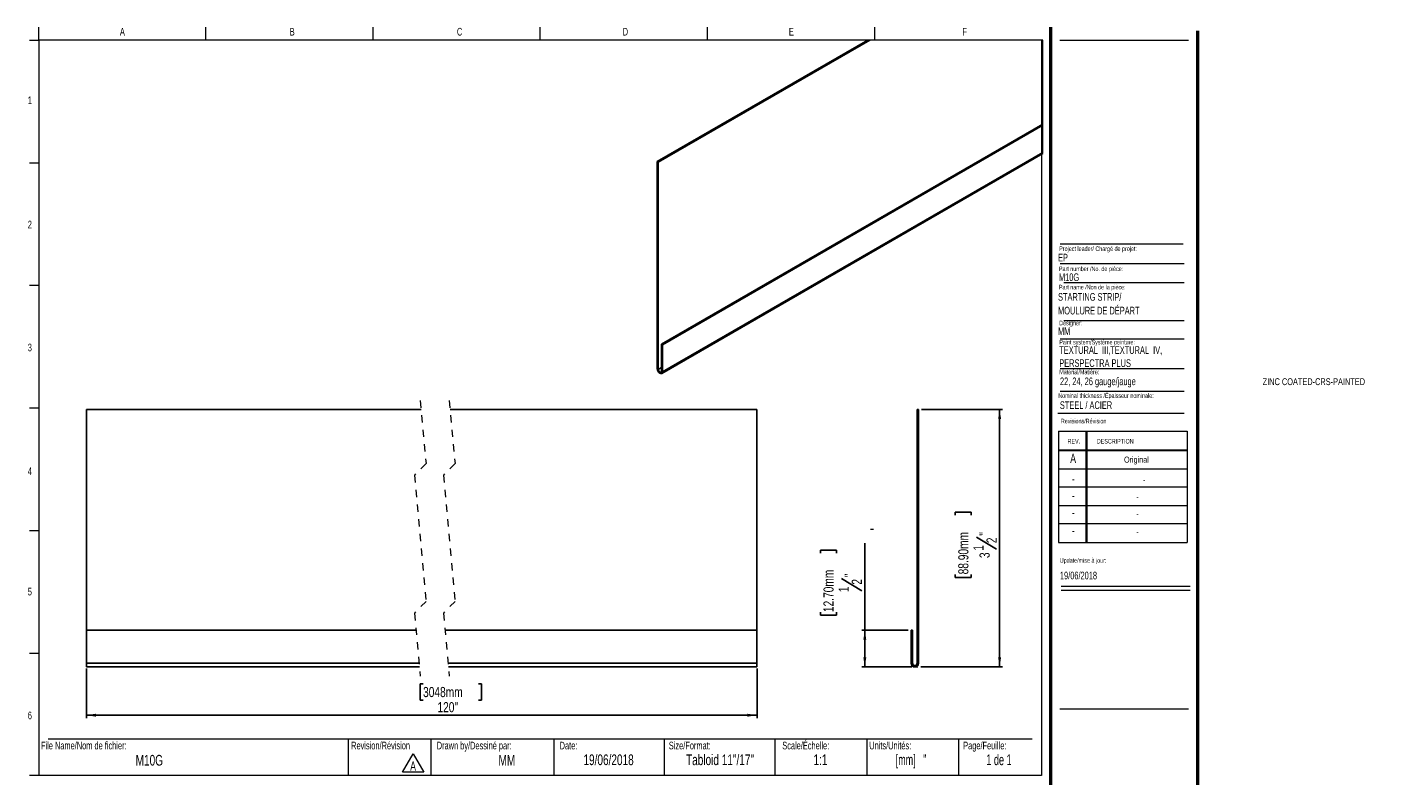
# Model space of a CAD drawing. Header units: inches. Extents: x 0.5 to 18.9, y 0.4 to 10.7.
import ezdxf

# ---------------------------------------------------------------- set-up
doc = ezdxf.new("R2010")
doc.units = ezdxf.units.IN
doc.header["$MEASUREMENT"] = 0
doc.linetypes.add('HIDDEN', pattern=[0.075, 0.05, -0.025])
doc.layers.add('FORMAT', color=7, linetype='Continuous')
doc.styles.add('SLDTEXTSTYLE0', font='TXT', dxfattribs={"width": 0.7})
doc.styles.add('SLDTEXTSTYLE1', font='TXT', dxfattribs={"width": 0.633333})
doc.styles.add('SLDTEXTSTYLE2', font='TXT', dxfattribs={"width": 0.625})
doc.styles.add('SLDTEXTSTYLE3', font='TXT', dxfattribs={"width": 0.75})
doc.dimstyles.new('SLDDIMSTYLE0', dxfattribs={"dimtxt": 0.137795, "dimasz": 0.13, "dimexe": 0, "dimexo": 0.0625, "dimgap": 0.034449, "dimtad": 1, "dimdec": 6, "dimrnd": 1e-09, "dimzin": 12, "dimdsep": 46, "dimlunit": 5, "dimtxsty": 'SLDTEXTSTYLE3', "dimsah": 1, "dimcen": 0.09, "dimadec": 0, "dimazin": 3, "dimtfac": 1, "dimtdec": 1, "dimtofl": 0, "dimtmove": 0, "dimatfit": 3, "dimfxl": 1, "dimfrac": 2, "dimtolj": 1, "dimtzin": 12, "dimarcsym": 0})
doc.dimstyles.new('SLDDIMSTYLE1', dxfattribs={"dimtxt": 0.137795, "dimasz": 0.13, "dimexe": 0, "dimexo": 0.0625, "dimgap": 0.034449, "dimtad": 1, "dimdec": 1, "dimrnd": 1e-09, "dimzin": 12, "dimdsep": 46, "dimlunit": 5, "dimtxsty": 'SLDTEXTSTYLE3', "dimsah": 1, "dimcen": 0.09, "dimadec": 0, "dimazin": 3, "dimtfac": 1, "dimtdec": 1, "dimtofl": 0, "dimtmove": 0, "dimatfit": 3, "dimfxl": 1, "dimfrac": 2, "dimtolj": 1, "dimtzin": 12, "dimarcsym": 0})

# ---------------------------------------------------------------- blocks, each defined once
blk = doc.blocks.new('SW_NOTE_0')
at = {"color": 0, "linetype": 'Continuous', "lineweight": 0}
for p, q in [((-0.096, 0.015), (0.049, 0.266)), ((0.049, 0.266), (0.194, 0.015)), ((0.194, 0.015), (-0.096, 0.015))]:
    blk.add_line(p, q, dxfattribs=at)
at = {"color": 0, "linetype": 'Continuous', "lineweight": 0, "insert": (0.049, 0.161), "char_height": 0.125, "attachment_point": 2, "style": 'SLDTEXTSTYLE0'}
blk.add_mtext('A', dxfattribs=at)
blk = doc.blocks.new('SW_NOTE_1')
at = {"layer": 'FORMAT', "color": 0, "char_height": 0.10417, "attachment_point": 1, "style": 'SLDTEXTSTYLE0'}
for s, insert in [('TEXTURAL  III,TEXTURAL  IV,', (0, 0.134)), ('PERSPECTRA PLUS', (0, -0.044))]:
    blk.add_mtext(s, dxfattribs=dict(at, insert=insert))
blk = doc.blocks.new('_D')
at = {"layer": 'FORMAT'}
for p, q in [((12.62, 5.495), (13.722, 5.495)), ((13.683, 5.495), (13.683, 1.995)), ((13.08, 4.057), (13.08, 4.099)), ((13.08, 4.099), (13.298, 4.099)), ((13.298, 4.099), (13.298, 4.057)), ((13.367, 3.761), (13.642, 3.596)), ((13.08, 3.254), (13.08, 3.212)), ((13.08, 3.212), (13.298, 3.212)), ((13.298, 3.212), (13.298, 3.254)), ((12.611, 1.995), (13.722, 1.995))]:
    blk.add_line(p, q, dxfattribs=at)
for points in [[(13.683, 5.495), (13.663, 5.365), (13.703, 5.365)], [(13.683, 1.995), (13.703, 2.125), (13.663, 2.125)]]:
    blk.add_solid(points, dxfattribs=at)
at = {"layer": 'FORMAT', "attachment_point": 1, "rotation": 90, "style": 'SLDTEXTSTYLE3'}
for s, insert, char_height in [('88.90mm', (13.121, 3.254), 0.1378), ('"', (13.408, 3.78), 0.138), ('2', (13.505, 3.678), 0.138), ('1', (13.327, 3.576), 0.138), ('3', (13.41, 3.475), 0.138)]:
    blk.add_mtext(s, dxfattribs=dict(at, insert=insert, char_height=char_height))
blk = doc.blocks.new('_D_1')
at = {"layer": 'FORMAT'}
for p, q in [((11.247, 3.543), (11.247, 3.585)), ((11.247, 3.585), (11.466, 3.585)), ((11.466, 3.585), (11.466, 3.543)), ((11.851, 2.495), (11.851, 3.678)), ((11.535, 3.196), (11.81, 3.031)), ((11.247, 2.741), (11.247, 2.699)), ((11.247, 2.699), (11.466, 2.699)), ((11.466, 2.699), (11.466, 2.741)), ((12.441, 2.495), (11.811, 2.495)), ((11.851, 2.495), (11.851, 1.995)), ((12.491, 1.995), (11.811, 1.995))]:
    blk.add_line(p, q, dxfattribs=at)
for points in [[(11.851, 2.495), (11.831, 2.365), (11.871, 2.365)], [(11.851, 1.995), (11.871, 2.125), (11.831, 2.125)]]:
    blk.add_solid(points, dxfattribs=at)
at = {"layer": 'FORMAT', "attachment_point": 1, "rotation": 90, "style": 'SLDTEXTSTYLE3'}
for s, insert, char_height in [('12.70mm', (11.289, 2.741), 0.1378), ('"', (11.575, 3.216), 0.138), ('2', (11.673, 3.114), 0.138), ('1', (11.495, 3.012), 0.138)]:
    blk.add_mtext(s, dxfattribs=dict(at, insert=insert, char_height=char_height))
blk = doc.blocks.new('_D_2')
at = {"layer": 'FORMAT'}
for p, q in [((1.272, 1.975), (1.272, 1.3)), ((10.386, 1.975), (10.386, 1.3)), ((5.848, 1.764), (5.806, 1.764)), ((5.806, 1.764), (5.806, 1.545)), ((6.6, 1.764), (6.642, 1.764)), ((6.642, 1.764), (6.642, 1.545)), ((5.806, 1.545), (5.848, 1.545)), ((6.642, 1.545), (6.6, 1.545)), ((1.272, 1.339), (10.386, 1.339))]:
    blk.add_line(p, q, dxfattribs=at)
for points in [[(1.272, 1.339), (1.402, 1.319), (1.402, 1.359)], [(10.386, 1.339), (10.256, 1.359), (10.256, 1.319)]]:
    blk.add_solid(points, dxfattribs=at)
at = {"layer": 'FORMAT', "char_height": 0.1378, "attachment_point": 1, "style": 'SLDTEXTSTYLE3'}
for s, insert in [('3048mm', (5.848, 1.723)), ('120"', (6.043, 1.517))]:
    blk.add_mtext(s, dxfattribs=dict(at, insert=insert))

msp = doc.modelspace()

# ---------------------------------------------------------------- linework, layer by layer
at = {"color": 7, "linetype": 'Continuous', "lineweight": 18}
for p, q in [((0.6262516, 10.5170732), (0.6262516, 10.6939449)), ((2.8970849, 10.5170732), (2.8970849, 10.6939449)), ((5.1679183, 10.5170732), (5.1679183, 10.6939449)), ((7.4387516, 10.5170732), (7.4387516, 10.6939449)), ((9.7095849, 10.6939449), (9.7095849, 10.5170732)), ((11.9804183, 10.6939449), (11.9804183, 10.5170732)), ((0.5012516, 10.5170732), (0.6262516, 10.5170732)), ((14.2512516, 10.5170732), (0.6262516, 10.5170732)), ((0.6262516, 10.5170732), (0.6262516, 0.5170732)), ((14.2512516, 10.5170732), (14.2512516, 0.5170732)), ((14.5012516, 10.5170732), (16.2512516, 10.5170732)), ((0.5012516, 8.8504065), (0.6262516, 8.8504065)), ((14.5052809, 7.4796461), (16.192868, 7.4796461)), ((14.5578273, 7.2228331), (16.192868, 7.2228331)), ((0.5012516, 7.1837398), (0.6262516, 7.1837398)), ((14.5578273, 6.7072972), (16.192868, 6.7072972)), ((14.5052809, 6.4574028), (16.192868, 6.4574028)), ((14.5052809, 6.0531641), (16.192868, 6.0531641)), ((14.5052809, 5.7453132), (16.192868, 5.7453132)), ((0.5012516, 5.5170732), (0.6262516, 5.5170732)), ((14.4754278, 5.446808), (16.192868, 5.446808)), ((14.4811999, 5.1987495), (16.2311999, 5.1987495)), ((14.4811999, 5.1987495), (14.4811999, 3.6887495)), ((14.8561999, 5.1987495), (14.8561999, 3.6887495)), ((14.8661999, 5.1987495), (14.8661999, 3.6887495)), ((16.2311999, 5.1987495), (16.2311999, 3.6887495)), ((14.4811999, 4.9487495), (16.2311999, 4.9487495)), ((14.4811999, 4.9387495), (16.2311999, 4.9387495)), ((14.4811999, 4.6887495), (16.2311999, 4.6887495)), ((16.2311999, 4.4387495), (14.4811999, 4.4387495)), ((14.4811999, 4.1887495), (16.2311999, 4.1887495)), ((16.2311999, 3.9387495), (14.4811999, 3.9387495)), ((0.5012516, 3.8504065), (0.6262516, 3.8504065)), ((14.4811999, 3.6887495), (16.2311999, 3.6887495)), ((14.5215385, 3.094666), (16.2715385, 3.094666)), ((14.5215385, 3.0386495), (16.2715385, 3.0386495)), ((0.5012516, 2.1837398), (0.6262516, 2.1837398)), ((0.7512516, 1.0170732), (14.1262516, 1.0170732)), ((4.8316802, 1.0170732), (4.8316802, 0.5170732)), ((5.9539324, 1.0170732), (5.9539324, 0.5170732)), ((7.6262516, 1.0170732), (7.6262516, 0.5170732)), ((9.1262516, 1.0170732), (9.1262516, 0.5170732)), ((10.6262516, 1.0170732), (10.6262516, 0.5170732)), ((11.8762516, 1.0170732), (11.8762516, 0.5170732)), ((13.1262516, 1.0170732), (13.1262516, 0.5170732)), ((0.6262516, 0.5170732), (0.5012516, 0.5170732)), ((14.2512516, 0.5170732), (0.6262516, 0.5170732))]:
    msp.add_line(p, q, dxfattribs=at)
at = {"color": 7, "linetype": 'Continuous', "lineweight": 50}
for p, q in [((14.3762516, 10.6939449), (14.3762516, 0.3920732)), ((16.3762516, 0.3920732), (16.3762516, 10.6420732))]:
    msp.add_line(p, q, dxfattribs=at)
at = {"color": 7, "linetype": 'Continuous', "lineweight": 25}
for p, q in [((9.0305017, 8.8659009), (11.8907268, 10.517074)), ((9.0446426, 8.857737), (11.9190085, 10.517074)), ((9.0870698, 6.3836209), (14.269628, 9.3754479)), ((9.1012107, 6.375457), (14.269628, 9.3591223)), ((9.0305017, 8.8659009), (9.0305017, 6.0488352)), ((9.0305017, 8.8659009), (9.0446426, 8.857737)), ((9.0446426, 8.857737), (9.0446426, 6.0406713)), ((9.0908573, 5.9851216), (14.269628, 8.9747639)), ((9.1012107, 6.0080131), (14.269628, 8.9916785)), ((9.0870698, 6.0161771), (9.0870698, 6.3836209)), ((9.0870698, 6.3836209), (9.1012107, 6.375457)), ((9.1012107, 6.0080131), (9.1012107, 6.375457)), ((1.272114, 5.4945448), (5.8207792, 5.4945448)), ((1.272114, 5.4945448), (1.272114, 2.4945448)), ((6.2144802, 5.4945448), (10.3855429, 5.4945448)), ((10.3855429, 5.4945448), (10.3855429, 2.4945448)), ((12.5804491, 5.4945448), (12.5604491, 5.4945448)), ((12.5604491, 5.4945448), (12.5604491, 2.0445448)), ((12.5804491, 5.4945448), (12.5804491, 2.0445448)), ((1.272114, 2.0445448), (1.272114, 2.4945448)), ((1.272114, 2.4945448), (5.7520085, 2.4945448)), ((6.1457096, 2.4945448), (10.3855429, 2.4945448)), ((10.3855429, 2.0445448), (10.3855429, 2.4945448)), ((12.5004491, 2.4945448), (12.4804491, 2.4945448)), ((12.4804491, 2.0445448), (12.4804491, 2.4945448)), ((12.5004491, 2.0445448), (12.5004491, 2.4945448)), ((1.272114, 1.9945448), (1.272114, 2.0445448)), ((1.272114, 2.0445448), (5.7932718, 2.0445448)), ((6.1869729, 2.0445448), (10.3855429, 2.0445448)), ((10.3855429, 1.9945448), (10.3855429, 2.0445448)), ((1.272114, 1.9945448), (5.7978572, 1.9945448)), ((6.1915583, 1.9945448), (10.3855429, 1.9945448))]:
    msp.add_line(p, q, dxfattribs=at)
at = {"color": 8, "linetype": 'Continuous', "lineweight": 25}
msp.add_line((9.0446426, 6.0406713), (9.0870698, 6.0651632), dxfattribs=at)
at = {"color": 7, "linetype": 'HIDDEN', "lineweight": 18}
for p, q in [((5.8093166, 5.6195448), (5.8880567, 4.760785)), ((6.2030173, 5.6195448), (6.2817575, 4.760785)), ((5.8880567, 4.760785), (5.7305764, 4.6033047)), ((6.2817575, 4.760785), (6.1242772, 4.6033047)), ((5.7305764, 4.6033047), (5.8880567, 2.885785)), ((6.1242772, 4.6033047), (6.2817575, 2.885785)), ((5.8880567, 2.885785), (5.7305764, 2.7283047)), ((6.2817575, 2.885785), (6.1242772, 2.7283047)), ((5.7305764, 2.7283047), (5.8093166, 1.8695448)), ((6.1242772, 2.7283047), (6.2030173, 1.8695448))]:
    msp.add_line(p, q, dxfattribs=at)
at = {"color": 7, "linetype": 'Continuous', "lineweight": 18, "flags": 128}
msp.add_lwpolyline([(14.269628, 8.9747639), (14.269628, 8.9916785), (14.269628, 9.3591223), (14.269628, 9.3754479), (14.269628, 10.517074), (11.9190085, 10.517074), (11.8907268, 10.517074)], dxfattribs=at)
at = {"color": 7, "linetype": 'Continuous', "lineweight": 25, "flags": 128}
for points in [[(9.0305017, 6.0488352), (9.033191, 6.0316578), (9.0408551, 6.0139876), (9.0523255, 5.9985162), (9.0658562, 5.9875973), (9.0793869, 5.9828947), (9.0908573, 5.9851216), (9.0985214, 5.9939426), (9.1012107, 6.0080131)], [(9.0446426, 6.0406713), (9.0462571, 6.0303625), (9.0508565, 6.0197627), (9.0577415, 6.0104794), (9.0658562, 6.0039276), (9.0739756, 6.0011069), (9.0808559, 6.0024422), (9.0854553, 6.0077362), (9.0870698, 6.0161771)]]:
    msp.add_lwpolyline(points, dxfattribs=at)
at = {"color": 7, "linetype": 'Continuous', "lineweight": 25}
for radius in [0.05, 0.03]:
    msp.add_arc((12.5304491, 2.0445448), radius, 180, 0, dxfattribs=at)
at = {"layer": 'FORMAT', "color": 250, "lineweight": 18, "true_color": 0x454545}
msp.add_line((14.5052809, 7.7477891), (16.1756542, 7.7477891), dxfattribs=at)
at = {"layer": 'FORMAT', "lineweight": 18}
for p, q in [((11.9300554, 3.8695448), (11.9698517, 3.8695448)), ((12.5304491, 1.9945448), (12.5720587, 1.9945448)), ((14.5012516, 1.4265536), (16.2512516, 1.4265536))]:
    msp.add_line(p, q, dxfattribs=at)

# ---------------------------------------------------------------- block references
at = {"color": 7, "linetype": 'Continuous', "lineweight": 0}
msp.add_blockref('SW_NOTE_0', (5.6629239, 0.5500403), dxfattribs=at)
at = {"layer": 'FORMAT'}
msp.add_blockref('SW_NOTE_1', (14.4936793, 6.2219515), dxfattribs=at)

# ---------------------------------------------------------------- texts
at = {"color": 7, "linetype": 'Continuous', "lineweight": 0}
for s, insert, char_height, attachment_point, style in [('A', (1.7614258, 10.6839024), 0.1041667, 2, 'SLDTEXTSTYLE0'), ('B', (4.0695891, 10.6839024), 0.1041667, 2, 'SLDTEXTSTYLE0'), ('C', (6.3441318, 10.6839024), 0.1041667, 2, 'SLDTEXTSTYLE0'), ('D', (8.5974733, 10.6839024), 0.1041667, 2, 'SLDTEXTSTYLE0'), ('E', (10.8526565, 10.6839024), 0.1041667, 2, 'SLDTEXTSTYLE0'), ('F', (13.2074254, 10.6839024), 0.1041667, 2, 'SLDTEXTSTYLE0'), ('1', (0.5037246, 9.7518248), 0.1041667, 2, 'SLDTEXTSTYLE0'), ('2', (0.5037246, 8.0618626), 0.1041667, 2, 'SLDTEXTSTYLE0'), ('EP', (14.4770103, 7.6126145), 0.10416667, 1, 'SLDTEXTSTYLE0'), ('Project leader/ Chargé de projet:', (14.4927736, 7.7128037), 0.0625, 1, 'SLDTEXTSTYLE0'), ('Part number /No. de pièce:', (14.4892638, 7.4395042), 0.0625, 1, 'SLDTEXTSTYLE0'), ('M10G', (14.4892638, 7.3462932), 0.10416667, 1, 'SLDTEXTSTYLE0'), ('Designer:', (14.4927736, 6.7027068), 0.0625, 1, 'SLDTEXTSTYLE0'), ('MM', (14.4770103, 6.6115619), 0.10416667, 1, 'SLDTEXTSTYLE0'), ('3', (0.5037246, 6.3910002), 0.1041667, 2, 'SLDTEXTSTYLE0'), ('Paint system/Système peinture:', (14.4936793, 6.4423393), 0.0625, 1, 'SLDTEXTSTYLE0'), ('ZINC COATED-CRS-PAINTED', (17.2579034, 5.920721), 0.09375, 1, 'SLDTEXTSTYLE0'), ('Nominal thickness /Épaisseur nominale:', (14.4802784, 5.7152135), 0.0625, 1, 'SLDTEXTSTYLE0'), ('STEEL / ACIER', (14.5019361, 5.6065758), 0.104166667, 1, 'SLDTEXTSTYLE0'), ('Revisions/Révision', (14.5156012, 5.3694188), 0.0625, 1, 'SLDTEXTSTYLE0'), ('REV.', (14.6062312, 5.0951297), 0.0625, 1, 'SLDTEXTSTYLE0'), ('DESCRIPTION', (15.0041424, 5.0951297), 0.0625, 1, 'SLDTEXTSTYLE0'), ('A', (14.6820414, 4.8942809), 0.125, 2, 'SLDTEXTSTYLE0'), ('Original', (15.5419694, 4.8554617), 0.08333333, 2, 'SLDTEXTSTYLE0'), ('4', (0.5037246, 4.7085424), 0.1041667, 2, 'SLDTEXTSTYLE0'), ('-', (14.6833579, 4.6174037), 0.125, 2, 'SLDTEXTSTYLE0'), ('-', (15.6471739, 4.5785845), 0.0833333, 2, 'SLDTEXTSTYLE0'), ('-', (14.6833579, 4.3881653), 0.125, 2, 'SLDTEXTSTYLE0'), ('-', (15.5556728, 4.3493461), 0.0833333, 2, 'SLDTEXTSTYLE0'), ('-', (14.6833579, 4.1569001), 0.125, 2, 'SLDTEXTSTYLE0'), ('-', (15.5556728, 4.118081), 0.0833333, 2, 'SLDTEXTSTYLE0'), ('-', (14.6833579, 3.9142956), 0.125, 2, 'SLDTEXTSTYLE0'), ('-', (15.5556728, 3.8754764), 0.0833333, 2, 'SLDTEXTSTYLE0'), ('Update/mise à jour:', (14.5009021, 3.4746831), 0.0625, 1, 'SLDTEXTSTYLE0'), ('19/06/2018', (14.5029298, 3.2903145), 0.10416667, 1, 'SLDTEXTSTYLE0'), ('5', (0.5037246, 3.0715769), 0.1041667, 2, 'SLDTEXTSTYLE0'), ('6', (0.5037246, 1.3878409), 0.1041667, 2, 'SLDTEXTSTYLE0'), ('File Name/Nom de fichier:', (0.6549319, 0.9786785), 0.104166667, 1, 'SLDTEXTSTYLE0'), ('Revision/Révision', (4.8700984, 0.9786785), 0.104166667, 1, 'SLDTEXTSTYLE0'), ('Drawn by/Dessiné par:', (6.0332993, 0.9786785), 0.104166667, 1, 'SLDTEXTSTYLE0'), ('Date:', (7.7035091, 0.9786785), 0.10416667, 1, 'SLDTEXTSTYLE0'), ('Size/Format:', (9.1875093, 0.9786785), 0.104166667, 1, 'SLDTEXTSTYLE0'), ('Scale/Échelle:', (10.7293877, 0.9786785), 0.104166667, 1, 'SLDTEXTSTYLE0'), ('Units/Unités:', (11.9111167, 0.9786785), 0.104166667, 1, 'SLDTEXTSTYLE0'), ('Page/Feuille:', (13.1879976, 0.9786785), 0.104166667, 1, 'SLDTEXTSTYLE0'), ('M10G', (2.1277234, 0.7993968), 0.14583333, 2, 'SLDTEXTSTYLE0'), ('MM', (6.9863934, 0.7993968), 0.14583333, 2, 'SLDTEXTSTYLE0'), ('19/06/2018', (8.3687858, 0.805962), 0.14583333, 2, 'SLDTEXTSTYLE0'), ('Tabloid 11"/17"', (9.8831067, 0.805962), 0.145833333, 2, 'SLDTEXTSTYLE0'), ('1:1', (11.2474421, 0.805962), 0.14583333, 2, 'SLDTEXTSTYLE0'), ('[mm]   "', (12.4789981, 0.805962), 0.14583333, 2, 'SLDTEXTSTYLE2'), ('1 de 1', (13.6742198, 0.805962), 0.14583333, 2, 'SLDTEXTSTYLE1')]:
    msp.add_mtext(s, dxfattribs=dict(at, insert=insert, char_height=char_height, attachment_point=attachment_point, style=style))
at = {"layer": 'FORMAT', "attachment_point": 1, "style": 'SLDTEXTSTYLE0'}
for s, insert, char_height in [('Part name /Non de la pièce:', (14.4892638, 7.1904184), 0.0625), ('STARTING STRIP/', (14.4770103, 7.0784856), 0.104166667), ('MOULURE DE DÉPART', (14.4770103, 6.8922265), 0.104166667), ('Material/Matière:', (14.4936793, 6.0368173), 0.0625), ('22, 24, 26 gauge/jauge', (14.503118, 5.9304258), 0.104166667)]:
    msp.add_mtext(s, dxfattribs=dict(at, insert=insert, char_height=char_height))

# ---------------------------------------------------------------- dimensions: what is measured, and where the dimension line sits
at = {"layer": 'FORMAT'}
for base, p1, p2, picture, middle in [((13.6828113, 1.9945448), (12.5804491, 5.4945448), (12.5720587, 1.9945448), '_D', (13.6828113, 3.6557331)), ((11.8505278, 1.9945448), (12.4804491, 2.4945448), (12.5304491, 1.9945448), '_D_1', (11.8505278, 3.142129))]:
    dim = msp.add_linear_dim(base=base, p1=p1, p2=p2, angle=90, dimstyle='SLDDIMSTYLE0', dxfattribs=at)
    dim.commit()
    dim.dimension.update_dxf_attribs({"geometry": picture, "text_midpoint": middle, "dimtype": 160})
dim = msp.add_linear_dim(base=(10.385541, 1.3390494), p1=(1.272116, 2.0145448), p2=(10.385541, 2.0145448), angle=0, text='120"', dimstyle='SLDDIMSTYLE1', dxfattribs=at)
dim.commit()
dim.dimension.update_dxf_attribs({"geometry": '_D_2', "text_midpoint": (6.2242857, 1.3390494), "dimtype": 160})

doc.saveas('drawing.dxf')
